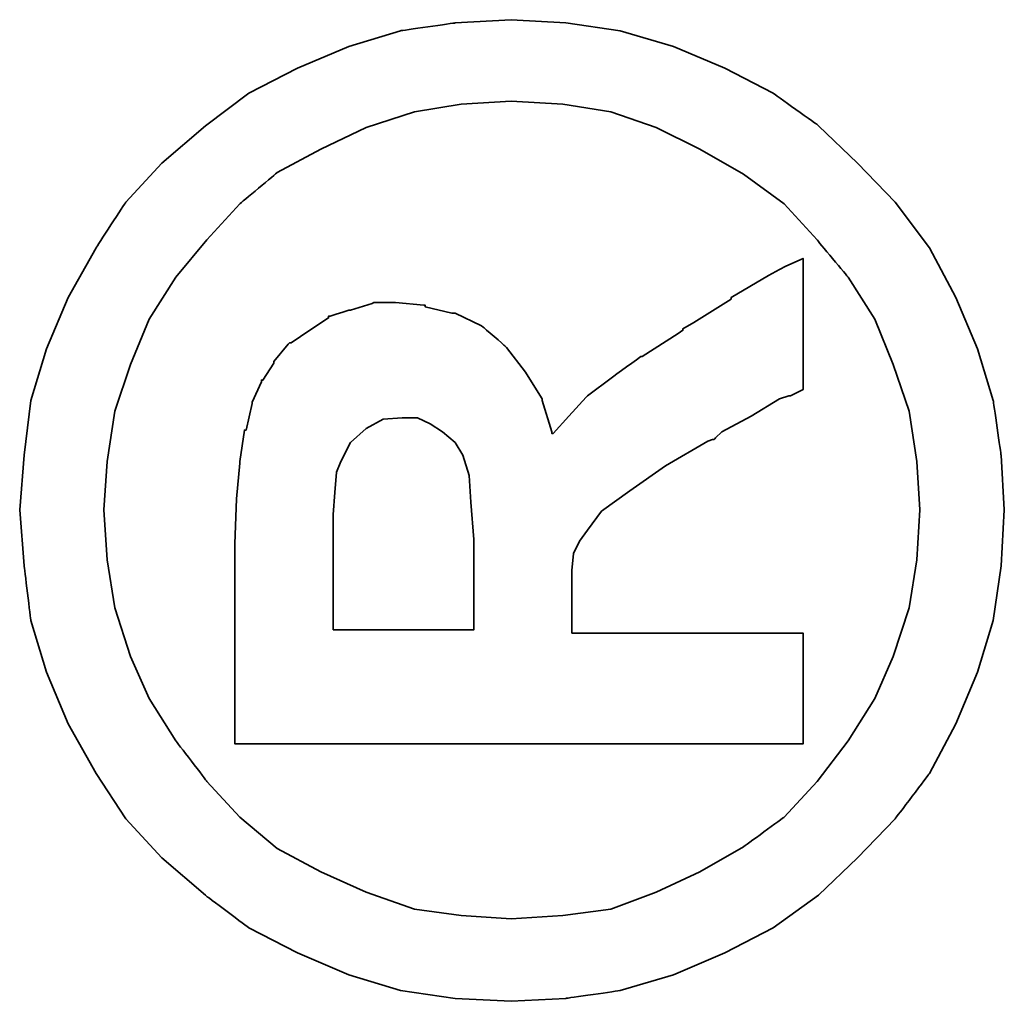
# Model space of a CAD drawing. Header units: millimetres. Extents: x 1479 to 1675, y -1655 to -1555.
# Tile 52 of 55: x 1617.211 to 1618.083, y -1589.097 to -1588.228. Entities that reach past the tile are written whole.
import ezdxf

# ---------------------------------------------------------------- set-up
doc = ezdxf.new("R2010")
doc.units = ezdxf.units.MM
doc.header["$LTSCALE"] = 0.15
doc.layers.add('DIM', color=4, linetype='Continuous')
doc.layers.add('layer 1', color=7, linetype='Continuous')

# ---------------------------------------------------------------- blocks, each defined once
blk = doc.blocks.new('TBI MOTION logo(完整正式版)')
at = {"layer": 'layer 1', "color": 22, "lineweight": 35}
for points, knots in [([(81.20634, 4.98624), (81.20634, 4.98624), (81.18649, 5.32862), (81.18649, 5.32862), (81.18649, 5.32862), (81.18649, 5.32862), (81.13886, 5.66206), (81.13886, 5.66206), (81.13886, 5.66206), (81.13886, 5.66206), (81.04359, 5.97764), (81.04359, 5.97764), (81.04359, 5.97764), (81.04359, 5.97764), (80.91061, 6.29124), (80.91061, 6.29124), (80.91061, 6.29124), (80.91061, 6.29124), (80.75778, 6.58697), (80.75778, 6.58697), (80.75778, 6.58697), (80.75778, 6.58697), (80.5593, 6.85294), (80.5593, 6.85294), (80.5593, 6.85294), (80.5593, 6.85294), (80.33105, 7.1189), (80.33105, 7.1189), (80.33105, 7.1189), (80.33105, 7.1189), (80.09287, 7.33921), (80.09287, 7.33921), (80.09287, 7.33921), (80.09287, 7.33921), (79.815, 7.51982), (79.815, 7.51982), (79.815, 7.51982), (79.815, 7.51982), (79.51133, 7.69051), (79.51133, 7.69051), (79.51133, 7.69051), (79.51133, 7.69051), (79.19773, 7.8235), (79.19773, 7.8235), (79.19773, 7.8235), (79.19773, 7.8235), (78.88215, 7.91877), (78.88215, 7.91877), (78.88215, 7.91877), (78.88215, 7.91877), (78.54871, 7.95846), (78.54871, 7.95846), (78.54871, 7.95846), (78.54871, 7.95846), (78.21526, 7.98625), (78.21526, 7.98625), (78.21526, 7.98625), (78.21526, 7.98625), (77.87388, 7.95846), (77.87388, 7.95846), (77.87388, 7.95846), (77.87388, 7.95846), (77.54044, 7.91877), (77.54044, 7.91877), (77.54044, 7.91877), (77.54044, 7.91877), (77.22485, 7.8235), (77.22485, 7.8235), (77.22485, 7.8235), (77.22485, 7.8235), (76.91027, 7.69051), (76.91027, 7.69051), (76.91027, 7.69051), (76.91027, 7.69051), (76.6056, 7.51982), (76.6056, 7.51982), (76.6056, 7.51982), (76.6056, 7.51982), (76.32972, 7.33921), (76.32972, 7.33921), (76.32972, 7.33921), (76.32972, 7.33921), (76.09154, 7.1189), (76.09154, 7.1189), (76.09154, 7.1189), (76.09154, 7.1189), (75.86329, 6.85294), (75.86329, 6.85294), (75.86329, 6.85294), (75.86329, 6.85294), (75.66382, 6.58697), (75.66382, 6.58697), (75.66382, 6.58697), (75.66382, 6.58697), (75.51099, 6.29124), (75.51099, 6.29124), (75.51099, 6.29124), (75.51099, 6.29124), (75.37702, 5.97764), (75.37702, 5.97764), (75.37702, 5.97764), (75.37702, 5.97764), (75.28175, 5.66206), (75.28175, 5.66206), (75.28175, 5.66206), (75.28175, 5.66206), (75.23411, 5.32862), (75.23411, 5.32862), (75.23411, 5.32862), (75.23411, 5.32862), (75.21625, 4.98624), (75.21625, 4.98624), (75.21625, 4.98624), (75.21625, 4.98624), (75.23411, 4.6528), (75.23411, 4.6528), (75.23411, 4.6528), (75.23411, 4.6528), (75.28175, 4.32035), (75.28175, 4.32035), (75.28175, 4.32035), (75.28175, 4.32035), (75.37702, 3.99583), (75.37702, 3.99583), (75.37702, 3.99583), (75.37702, 3.99583), (75.51099, 3.68224), (75.51099, 3.68224), (75.51099, 3.68224), (75.51099, 3.68224), (75.66382, 3.38749), (75.66382, 3.38749), (75.66382, 3.38749), (75.66382, 3.38749), (75.86329, 3.10963), (75.86329, 3.10963), (75.86329, 3.10963), (75.86329, 3.10963), (76.09154, 2.87145), (76.09154, 2.87145), (76.09154, 2.87145), (76.09154, 2.87145), (76.32972, 2.6432), (76.32972, 2.6432), (76.32972, 2.6432), (76.32972, 2.6432), (76.6056, 2.43381), (76.6056, 2.43381), (76.6056, 2.43381), (76.6056, 2.43381), (76.91027, 2.27205), (76.91027, 2.27205), (76.91027, 2.27205), (76.91027, 2.27205), (77.22485, 2.13906), (77.22485, 2.13906), (77.22485, 2.13906), (77.22485, 2.13906), (77.54044, 2.0438), (77.54044, 2.0438), (77.54044, 2.0438), (77.54044, 2.0438), (77.87388, 1.99616), (77.87388, 1.99616), (77.87388, 1.99616), (77.87388, 1.99616), (78.21526, 1.97631), (78.21526, 1.97631), (78.21526, 1.97631), (78.21526, 1.97631), (78.54871, 1.99616), (78.54871, 1.99616), (78.54871, 1.99616), (78.54871, 1.99616), (78.88215, 2.0438), (78.88215, 2.0438), (78.88215, 2.0438), (78.88215, 2.0438), (79.19773, 2.13906), (79.19773, 2.13906), (79.19773, 2.13906), (79.19773, 2.13906), (79.51133, 2.27205), (79.51133, 2.27205), (79.51133, 2.27205), (79.51133, 2.27205), (79.815, 2.43381), (79.815, 2.43381), (79.815, 2.43381), (79.815, 2.43381), (80.09287, 2.6432), (80.09287, 2.6432), (80.09287, 2.6432), (80.09287, 2.6432), (80.33105, 2.87145), (80.33105, 2.87145), (80.33105, 2.87145), (80.33105, 2.87145), (80.5593, 3.10963), (80.5593, 3.10963), (80.5593, 3.10963), (80.5593, 3.10963), (80.75778, 3.38749), (80.75778, 3.38749), (80.75778, 3.38749), (80.75778, 3.38749), (80.91061, 3.68224), (80.91061, 3.68224), (80.91061, 3.68224), (80.91061, 3.68224), (81.04359, 3.99583), (81.04359, 3.99583), (81.04359, 3.99583), (81.04359, 3.99583), (81.13886, 4.32035), (81.13886, 4.32035), (81.13886, 4.32035), (81.13886, 4.32035), (81.18649, 4.6528), (81.18649, 4.6528), (81.18649, 4.6528), (81.18649, 4.6528), (81.20634, 4.98624), (81.20634, 4.98624)], [0, 0, 0, 0, 0.0178571, 0.0178571, 0.0178571, 0.0178572, 0.0357143, 0.0357143, 0.0357143, 0.0357143, 0.0535714, 0.0535714, 0.0535714, 0.0535714, 0.0714286, 0.0714286, 0.0714286, 0.0714286, 0.0892857, 0.0892857, 0.0892857, 0.0892857, 0.1071429, 0.1071429, 0.1071429, 0.1071429, 0.125, 0.125, 0.125, 0.125, 0.1428571, 0.1428571, 0.1428571, 0.1428572, 0.1607143, 0.1607143, 0.1607143, 0.1607143, 0.1785714, 0.1785714, 0.1785714, 0.1785714, 0.1964286, 0.1964286, 0.1964286, 0.1964286, 0.2142857, 0.2142857, 0.2142857, 0.2142857, 0.2321429, 0.2321429, 0.2321429, 0.2321429, 0.25, 0.25, 0.25, 0.25, 0.2678571, 0.2678571, 0.2678571, 0.2678572, 0.2857143, 0.2857143, 0.2857143, 0.2857143, 0.3035714, 0.3035714, 0.3035714, 0.3035714, 0.3214286, 0.3214286, 0.3214286, 0.3214286, 0.3392857, 0.3392857, 0.3392857, 0.3392857, 0.3571429, 0.3571429, 0.3571429, 0.3571429, 0.375, 0.375, 0.375, 0.375, 0.3928571, 0.3928571, 0.3928571, 0.3928572, 0.4107143, 0.4107143, 0.4107143, 0.4107143, 0.4285714, 0.4285714, 0.4285714, 0.4285714, 0.4464286, 0.4464286, 0.4464286, 0.4464286, 0.4642857, 0.4642857, 0.4642857, 0.4642857, 0.4821429, 0.4821429, 0.4821429, 0.4821429, 0.5, 0.5, 0.5, 0.5, 0.5178571, 0.5178571, 0.5178571, 0.5178572, 0.5357143, 0.5357143, 0.5357143, 0.5357143, 0.5535714, 0.5535714, 0.5535714, 0.5535714, 0.5714286, 0.5714286, 0.5714286, 0.5714286, 0.5892857, 0.5892857, 0.5892857, 0.5892857, 0.6071429, 0.6071429, 0.6071429, 0.6071429, 0.625, 0.625, 0.625, 0.625, 0.6428571, 0.6428571, 0.6428571, 0.6428572, 0.6607143, 0.6607143, 0.6607143, 0.6607143, 0.6785714, 0.6785714, 0.6785714, 0.6785714, 0.6964286, 0.6964286, 0.6964286, 0.6964286, 0.7142857, 0.7142857, 0.7142857, 0.7142857, 0.7321429, 0.7321429, 0.7321429, 0.7321429, 0.75, 0.75, 0.75, 0.75, 0.7678571, 0.7678571, 0.7678571, 0.7678572, 0.7857143, 0.7857143, 0.7857143, 0.7857143, 0.8035714, 0.8035714, 0.8035714, 0.8035714, 0.8214286, 0.8214286, 0.8214286, 0.8214286, 0.8392857, 0.8392857, 0.8392857, 0.8392857, 0.8571429, 0.8571429, 0.8571429, 0.8571429, 0.875, 0.875, 0.875, 0.875, 0.8928571, 0.8928571, 0.8928571, 0.8928572, 0.9107143, 0.9107143, 0.9107143, 0.9107143, 0.9285714, 0.9285714, 0.9285714, 0.9285714, 0.9464286, 0.9464286, 0.9464286, 0.9464286, 0.9642857, 0.9642857, 0.9642857, 0.9642857, 0.9821429, 0.9821429, 0.9821429, 0.9821429, 1, 1, 1, 1]), ([(80.71014, 4.98624), (80.71014, 4.98624), (80.69129, 5.29091), (80.69129, 5.29091), (80.69129, 5.29091), (80.69129, 5.29091), (80.64464, 5.57672), (80.64464, 5.57672), (80.64464, 5.57672), (80.64464, 5.57672), (80.54937, 5.87245), (80.54937, 5.87245), (80.54937, 5.87245), (80.54937, 5.87245), (80.41639, 6.14833), (80.41639, 6.14833), (80.41639, 6.14833), (80.41639, 6.14833), (80.27349, 6.41429), (80.27349, 6.41429), (80.27349, 6.41429), (80.27349, 6.41429), (80.08295, 6.64255), (80.08295, 6.64255), (80.08295, 6.64255), (80.08295, 6.64255), (79.86264, 6.84301), (79.86264, 6.84301), (79.86264, 6.84301), (79.86264, 6.84301), (79.63439, 7.03355), (79.63439, 7.03355), (79.63439, 7.03355), (79.63439, 7.03355), (79.37835, 7.1963), (79.37835, 7.1963), (79.37835, 7.1963), (79.37835, 7.1963), (79.10246, 7.30944), (79.10246, 7.30944), (79.10246, 7.30944), (79.10246, 7.30944), (78.81665, 7.40471), (78.81665, 7.40471), (78.81665, 7.40471), (78.81665, 7.40471), (78.511, 7.45234), (78.511, 7.45234), (78.511, 7.45234), (78.511, 7.45234), (78.21526, 7.47219), (78.21526, 7.47219), (78.21526, 7.47219), (78.21526, 7.47219), (77.9106, 7.45234), (77.9106, 7.45234), (77.9106, 7.45234), (77.9106, 7.45234), (77.61685, 7.40471), (77.61685, 7.40471), (77.61685, 7.40471), (77.61685, 7.40471), (77.32012, 7.30944), (77.32012, 7.30944), (77.32012, 7.30944), (77.32012, 7.30944), (77.06309, 7.1963), (77.06309, 7.1963), (77.06309, 7.1963), (77.06309, 7.1963), (76.80606, 7.03355), (76.80606, 7.03355), (76.80606, 7.03355), (76.80606, 7.03355), (76.55797, 6.84301), (76.55797, 6.84301), (76.55797, 6.84301), (76.55797, 6.84301), (76.34063, 6.64255), (76.34063, 6.64255), (76.34063, 6.64255), (76.34063, 6.64255), (76.1491, 6.41429), (76.1491, 6.41429), (76.1491, 6.41429), (76.1491, 6.41429), (76.0062, 6.14833), (76.0062, 6.14833), (76.0062, 6.14833), (76.0062, 6.14833), (75.88314, 5.87245), (75.88314, 5.87245), (75.88314, 5.87245), (75.88314, 5.87245), (75.77794, 5.57672), (75.77794, 5.57672), (75.77794, 5.57672), (75.77794, 5.57672), (75.73924, 5.29091), (75.73924, 5.29091), (75.73924, 5.29091), (75.73924, 5.29091), (75.72039, 4.98624), (75.72039, 4.98624), (75.72039, 4.98624), (75.72039, 4.98624), (75.73924, 4.67165), (75.73924, 4.67165), (75.73924, 4.67165), (75.73924, 4.67165), (75.77794, 4.37791), (75.77794, 4.37791), (75.77794, 4.37791), (75.77794, 4.37791), (75.88314, 4.10102), (75.88314, 4.10102), (75.88314, 4.10102), (75.88314, 4.10102), (76.0062, 3.83407), (76.0062, 3.83407), (76.0062, 3.83407), (76.0062, 3.83407), (76.15902, 3.56811), (76.15902, 3.56811), (76.15902, 3.56811), (76.15902, 3.56811), (76.34063, 3.32001), (76.34063, 3.32001), (76.34063, 3.32001), (76.34063, 3.32001), (76.55797, 3.11955), (76.55797, 3.11955), (76.55797, 3.11955), (76.55797, 3.11955), (76.80606, 2.92901), (76.80606, 2.92901), (76.80606, 2.92901), (76.80606, 2.92901), (77.06309, 2.76725), (77.06309, 2.76725), (77.06309, 2.76725), (77.06309, 2.76725), (77.32012, 2.65412), (77.32012, 2.65412), (77.32012, 2.65412), (77.32012, 2.65412), (77.61685, 2.55786), (77.61685, 2.55786), (77.61685, 2.55786), (77.61685, 2.55786), (77.9106, 2.51022), (77.9106, 2.51022), (77.9106, 2.51022), (77.9106, 2.51022), (78.21526, 2.49137), (78.21526, 2.49137), (78.21526, 2.49137), (78.21526, 2.49137), (78.511, 2.51022), (78.511, 2.51022), (78.511, 2.51022), (78.511, 2.51022), (78.81665, 2.55786), (78.81665, 2.55786), (78.81665, 2.55786), (78.81665, 2.55786), (79.10246, 2.65412), (79.10246, 2.65412), (79.10246, 2.65412), (79.10246, 2.65412), (79.37835, 2.76725), (79.37835, 2.76725), (79.37835, 2.76725), (79.37835, 2.76725), (79.63439, 2.92901), (79.63439, 2.92901), (79.63439, 2.92901), (79.63439, 2.92901), (79.86264, 3.11955), (79.86264, 3.11955), (79.86264, 3.11955), (79.86264, 3.11955), (80.08295, 3.32001), (80.08295, 3.32001), (80.08295, 3.32001), (80.08295, 3.32001), (80.26356, 3.56811), (80.26356, 3.56811), (80.26356, 3.56811), (80.26356, 3.56811), (80.41639, 3.83407), (80.41639, 3.83407), (80.41639, 3.83407), (80.41639, 3.83407), (80.54937, 4.10102), (80.54937, 4.10102), (80.54937, 4.10102), (80.54937, 4.10102), (80.64464, 4.37791), (80.64464, 4.37791), (80.64464, 4.37791), (80.64464, 4.37791), (80.69129, 4.67165), (80.69129, 4.67165), (80.69129, 4.67165), (80.69129, 4.67165), (80.71014, 4.98624), (80.71014, 4.98624)], [0, 0, 0, 0, 0.0192308, 0.0192308, 0.0192308, 0.0192308, 0.0384615, 0.0384615, 0.0384615, 0.0384615, 0.0576923, 0.0576923, 0.0576923, 0.0576923, 0.0769231, 0.0769231, 0.0769231, 0.0769231, 0.0961538, 0.0961538, 0.0961538, 0.0961539, 0.1153846, 0.1153846, 0.1153846, 0.1153846, 0.1346154, 0.1346154, 0.1346154, 0.1346154, 0.1538462, 0.1538462, 0.1538462, 0.1538462, 0.1730769, 0.1730769, 0.1730769, 0.1730769, 0.1923077, 0.1923077, 0.1923077, 0.1923077, 0.2115385, 0.2115385, 0.2115385, 0.2115385, 0.2307692, 0.2307692, 0.2307692, 0.2307692, 0.25, 0.25, 0.25, 0.25, 0.2692308, 0.2692308, 0.2692308, 0.2692308, 0.2884615, 0.2884615, 0.2884615, 0.2884615, 0.3076923, 0.3076923, 0.3076923, 0.3076923, 0.3269231, 0.3269231, 0.3269231, 0.3269231, 0.3461538, 0.3461538, 0.3461538, 0.3461539, 0.3653846, 0.3653846, 0.3653846, 0.3653846, 0.3846154, 0.3846154, 0.3846154, 0.3846154, 0.4038462, 0.4038462, 0.4038462, 0.4038462, 0.4230769, 0.4230769, 0.4230769, 0.4230769, 0.4423077, 0.4423077, 0.4423077, 0.4423077, 0.4615385, 0.4615385, 0.4615385, 0.4615385, 0.4807692, 0.4807692, 0.4807692, 0.4807692, 0.5, 0.5, 0.5, 0.5, 0.5192308, 0.5192308, 0.5192308, 0.5192308, 0.5384615, 0.5384615, 0.5384615, 0.5384615, 0.5576923, 0.5576923, 0.5576923, 0.5576923, 0.5769231, 0.5769231, 0.5769231, 0.5769231, 0.5961538, 0.5961538, 0.5961538, 0.5961539, 0.6153846, 0.6153846, 0.6153846, 0.6153846, 0.6346154, 0.6346154, 0.6346154, 0.6346154, 0.6538462, 0.6538462, 0.6538462, 0.6538462, 0.6730769, 0.6730769, 0.6730769, 0.6730769, 0.6923077, 0.6923077, 0.6923077, 0.6923077, 0.7115385, 0.7115385, 0.7115385, 0.7115385, 0.7307692, 0.7307692, 0.7307692, 0.7307692, 0.75, 0.75, 0.75, 0.75, 0.7692308, 0.7692308, 0.7692308, 0.7692308, 0.7884615, 0.7884615, 0.7884615, 0.7884615, 0.8076923, 0.8076923, 0.8076923, 0.8076923, 0.8269231, 0.8269231, 0.8269231, 0.8269231, 0.8461538, 0.8461538, 0.8461538, 0.8461539, 0.8653846, 0.8653846, 0.8653846, 0.8653846, 0.8846154, 0.8846154, 0.8846154, 0.8846154, 0.9038462, 0.9038462, 0.9038462, 0.9038462, 0.9230769, 0.9230769, 0.9230769, 0.9230769, 0.9423077, 0.9423077, 0.9423077, 0.9423077, 0.9615385, 0.9615385, 0.9615385, 0.9615385, 0.9807692, 0.9807692, 0.9807692, 0.9807692, 1, 1, 1, 1]), ([(76.78721, 3.2823), (76.78721, 3.2823), (76.78721, 3.32001), (76.78721, 3.32001), (76.78721, 3.32001), (76.78721, 3.32001), (76.78721, 3.42422), (76.78721, 3.42422), (76.78721, 3.42422), (76.78721, 3.42422), (76.78721, 3.59689), (76.78721, 3.59689), (76.78721, 3.59689), (76.78721, 3.59689), (76.78721, 3.80529), (76.78721, 3.80529), (76.78721, 3.80529), (76.78721, 3.80529), (76.78721, 4.0524), (76.78721, 4.0524), (76.78721, 4.0524), (76.78721, 4.0524), (76.78721, 4.32035), (76.78721, 4.32035), (76.78721, 4.32035), (76.78721, 4.32035), (76.78721, 4.92868), (76.78721, 4.92868), (76.78721, 4.92868), (76.78721, 4.92868), (76.78721, 5.53801), (76.78721, 5.53801), (76.78721, 5.53801), (76.78721, 5.53801), (76.78721, 5.82482), (76.78721, 5.82482), (76.78721, 5.82482), (76.78721, 5.82482), (76.78721, 6.07291), (76.78721, 6.07291), (76.78721, 6.07291), (76.78721, 6.07291), (76.78721, 6.30017), (76.78721, 6.30017), (76.78721, 6.30017), (76.78721, 6.30017), (76.78721, 6.45399), (76.78721, 6.45399), (76.78721, 6.45399), (76.78721, 6.45399), (76.78721, 6.5572), (76.78721, 6.5572), (76.78721, 6.5572), (76.78721, 6.5572), (76.78721, 6.59689), (76.78721, 6.59689), (76.78721, 6.59689), (76.78721, 6.59689), (76.78721, 6.67232), (76.78721, 6.67232), (76.78721, 6.67232), (76.78721, 6.67232), (76.8537, 6.67232), (76.8537, 6.67232), (76.8537, 6.67232), (76.8537, 6.67232), (76.87355, 6.67232), (76.87355, 6.67232), (76.87355, 6.67232), (76.87355, 6.67232), (76.91027, 6.67232), (76.91027, 6.67232), (76.91027, 6.67232), (76.91027, 6.67232), (77.04424, 6.67232), (77.04424, 6.67232), (77.04424, 6.67232), (77.04424, 6.67232), (77.22485, 6.67232), (77.22485, 6.67232), (77.22485, 6.67232), (77.22485, 6.67232), (77.43524, 6.67232), (77.43524, 6.67232), (77.43524, 6.67232), (77.43524, 6.67232), (77.65357, 6.67232), (77.65357, 6.67232), (77.65357, 6.67232), (77.65357, 6.67232), (77.82625, 6.67232), (77.82625, 6.67232), (77.82625, 6.67232), (77.82625, 6.67232), (77.94037, 6.67232), (77.94037, 6.67232), (77.94037, 6.67232), (77.94037, 6.67232), (77.97709, 6.67232), (77.97709, 6.67232), (77.97709, 6.67232), (77.97709, 6.67232), (77.99694, 6.67232), (77.99694, 6.67232), (77.99694, 6.67232), (77.99694, 6.67232), (78.00686, 6.67232), (78.00686, 6.67232), (78.00686, 6.67232), (78.00686, 6.67232), (78.28275, 6.6624), (78.28275, 6.6624), (78.28275, 6.6624), (78.28275, 6.6624), (78.50107, 6.64255), (78.50107, 6.64255), (78.50107, 6.64255), (78.50107, 6.64255), (78.511, 6.64255), (78.511, 6.64255), (78.511, 6.64255), (78.511, 6.64255), (78.70154, 6.61476), (78.70154, 6.61476), (78.70154, 6.61476), (78.70154, 6.61476), (78.70154, 6.60483), (78.70154, 6.60483), (78.70154, 6.60483), (78.70154, 6.60483), (78.86429, 6.56713), (78.86429, 6.56713), (78.86429, 6.56713), (78.86429, 6.56713), (78.87223, 6.56713), (78.87223, 6.56713), (78.87223, 6.56713), (78.87223, 6.56713), (78.99727, 6.51056), (78.99727, 6.51056), (78.99727, 6.51056), (78.99727, 6.51056), (79.00719, 6.51056), (79.00719, 6.51056), (79.00719, 6.51056), (79.00719, 6.51056), (79.00719, 6.50162), (79.00719, 6.50162), (79.00719, 6.50162), (79.00719, 6.50162), (79.1104, 6.43415), (79.1104, 6.43415), (79.1104, 6.43415), (79.1104, 6.43415), (79.12132, 6.43415), (79.12132, 6.43415), (79.12132, 6.43415), (79.12132, 6.43415), (79.22552, 6.34781), (79.22552, 6.34781), (79.22552, 6.34781), (79.22552, 6.34781), (79.23544, 6.33888), (79.23544, 6.33888), (79.23544, 6.33888), (79.23544, 6.33888), (79.23544, 6.32895), (79.23544, 6.32895), (79.23544, 6.32895), (79.23544, 6.32895), (79.31087, 6.21483), (79.31087, 6.21483), (79.31087, 6.21483), (79.31087, 6.21483), (79.38629, 6.1007), (79.38629, 6.1007), (79.38629, 6.1007), (79.38629, 6.1007), (79.3972, 6.1007), (79.3972, 6.1007), (79.3972, 6.1007), (79.3972, 6.1007), (79.3972, 6.09078), (79.3972, 6.09078), (79.3972, 6.09078), (79.3972, 6.09078), (79.43392, 5.97764), (79.43392, 5.97764), (79.43392, 5.97764), (79.43392, 5.97764), (79.43392, 5.96772), (79.43392, 5.96772), (79.43392, 5.96772), (79.43392, 5.96772), (79.47362, 5.83474), (79.47362, 5.83474), (79.47362, 5.83474), (79.47362, 5.83474), (79.48156, 5.82482), (79.48156, 5.82482), (79.48156, 5.82482), (79.48156, 5.82482), (79.48156, 5.69977), (79.48156, 5.69977), (79.48156, 5.69977), (79.48156, 5.69977), (79.48156, 5.69183), (79.48156, 5.69183), (79.48156, 5.69183), (79.48156, 5.69183), (79.4637, 5.51915), (79.4637, 5.51915), (79.4637, 5.51915), (79.4637, 5.51915), (79.4637, 5.51122), (79.4637, 5.51122), (79.4637, 5.51122), (79.4637, 5.51122), (79.45377, 5.51122), (79.45377, 5.51122), (79.45377, 5.51122), (79.45377, 5.51122), (79.41507, 5.34847), (79.41507, 5.34847), (79.41507, 5.34847), (79.41507, 5.34847), (79.41507, 5.33854), (79.41507, 5.33854), (79.41507, 5.33854), (79.41507, 5.33854), (79.41507, 5.32862), (79.41507, 5.32862), (79.41507, 5.32862), (79.41507, 5.32862), (79.33865, 5.16785), (79.33865, 5.16785), (79.33865, 5.16785), (79.33865, 5.16785), (79.33071, 5.15693), (79.33071, 5.15693), (79.33071, 5.15693), (79.33071, 5.15693), (79.2156, 5.02495), (79.2156, 5.02495), (79.2156, 5.02495), (79.2156, 5.02495), (79.20567, 5.01502), (79.20567, 5.01502), (79.20567, 5.01502), (79.20567, 5.01502), (79.05483, 4.89991), (79.05483, 4.89991), (79.05483, 4.89991), (79.05483, 4.89991), (79.04491, 4.89197), (79.04491, 4.89197), (79.04491, 4.89197), (79.04491, 4.89197), (78.89208, 4.7967), (78.89208, 4.7967), (78.89208, 4.7967), (78.89208, 4.7967), (78.88215, 4.7967), (78.88215, 4.7967), (78.88215, 4.7967), (78.88215, 4.7967), (78.69161, 4.73913), (78.69161, 4.73913), (78.69161, 4.73913), (78.69161, 4.73913), (78.68169, 4.73913), (78.68169, 4.73913), (78.68169, 4.73913), (78.68169, 4.73913), (78.68169, 4.72921), (78.68169, 4.72921), (78.68169, 4.72921), (78.68169, 4.72921), (78.78688, 4.63394), (78.78688, 4.63394), (78.78688, 4.63394), (78.78688, 4.63394), (78.902, 4.52875), (78.902, 4.52875), (78.902, 4.52875), (78.902, 4.52875), (78.91093, 4.52081), (78.91093, 4.52081), (78.91093, 4.52081), (78.91093, 4.52081), (79.02506, 4.36798), (79.02506, 4.36798), (79.02506, 4.36798), (79.02506, 4.36798), (79.1501, 4.1953), (79.1501, 4.1953), (79.1501, 4.1953), (79.1501, 4.1953), (79.1501, 4.18736), (79.1501, 4.18736), (79.1501, 4.18736), (79.1501, 4.18736), (79.29201, 3.96705), (79.29201, 3.96705), (79.29201, 3.96705), (79.29201, 3.96705), (79.31087, 3.93828), (79.31087, 3.93828), (79.31087, 3.93828), (79.31087, 3.93828), (79.32079, 3.93828), (79.32079, 3.93828), (79.32079, 3.93828), (79.32079, 3.93828), (79.3585, 3.87178), (79.3585, 3.87178), (79.3585, 3.87178), (79.3585, 3.87178), (79.50141, 3.64353), (79.50141, 3.64353), (79.50141, 3.64353), (79.50141, 3.64353), (79.51133, 3.64353), (79.51133, 3.64353), (79.51133, 3.64353), (79.51133, 3.64353), (79.64431, 3.41528), (79.64431, 3.41528), (79.64431, 3.41528), (79.64431, 3.41528), (79.68202, 3.3478), (79.68202, 3.3478), (79.68202, 3.3478), (79.68202, 3.3478), (79.70187, 3.31009), (79.70187, 3.31009), (79.70187, 3.31009), (79.70187, 3.31009), (79.7495, 3.2049), (79.7495, 3.2049), (79.7495, 3.2049), (79.7495, 3.2049), (79.64431, 3.2049), (79.64431, 3.2049), (79.64431, 3.2049), (79.64431, 3.2049), (79.62546, 3.2049), (79.62546, 3.2049), (79.62546, 3.2049), (79.62546, 3.2049), (79.53912, 3.2049), (79.53912, 3.2049), (79.53912, 3.2049), (79.53912, 3.2049), (79.31087, 3.2049), (79.31087, 3.2049), (79.31087, 3.2049), (79.31087, 3.2049), (79.08262, 3.2049), (79.08262, 3.2049), (79.08262, 3.2049), (79.08262, 3.2049), (79.00719, 3.2049), (79.00719, 3.2049), (79.00719, 3.2049), (79.00719, 3.2049), (78.98735, 3.2049), (78.98735, 3.2049), (78.98735, 3.2049), (78.98735, 3.2049), (78.94964, 3.2049), (78.94964, 3.2049), (78.94964, 3.2049), (78.94964, 3.2049), (78.92979, 3.24459), (78.92979, 3.24459), (78.92979, 3.24459), (78.92979, 3.24459), (78.91093, 3.2823), (78.91093, 3.2823), (78.91093, 3.2823), (78.91093, 3.2823), (78.91093, 3.29223), (78.91093, 3.29223), (78.91093, 3.29223), (78.91093, 3.29223), (78.89208, 3.3478), (78.89208, 3.3478), (78.89208, 3.3478), (78.89208, 3.3478), (78.78688, 3.52048), (78.78688, 3.52048), (78.78688, 3.52048), (78.78688, 3.52048), (78.69161, 3.7001), (78.69161, 3.7001), (78.69161, 3.7001), (78.69161, 3.7001), (78.6539, 3.7388), (78.6539, 3.7388), (78.6539, 3.7388), (78.6539, 3.7388), (78.64398, 3.74873), (78.64398, 3.74873), (78.64398, 3.74873), (78.64398, 3.74873), (78.64398, 3.75766), (78.64398, 3.75766), (78.64398, 3.75766), (78.64398, 3.75766), (78.63405, 3.78644), (78.63405, 3.78644), (78.63405, 3.78644), (78.63405, 3.78644), (78.48321, 4.04347), (78.48321, 4.04347), (78.48321, 4.04347), (78.48321, 4.04347), (78.33038, 4.2618), (78.33038, 4.2618), (78.33038, 4.2618), (78.33038, 4.2618), (78.20732, 4.43447), (78.20732, 4.43447), (78.20732, 4.43447), (78.20732, 4.43447), (78.09221, 4.52081), (78.09221, 4.52081), (78.09221, 4.52081), (78.09221, 4.52081), (78.02472, 4.56845), (78.02472, 4.56845), (78.02472, 4.56845), (78.02472, 4.56845), (77.9493, 4.60616), (77.9493, 4.60616), (77.9493, 4.60616), (77.9493, 4.60616), (77.8451, 4.61608), (77.8451, 4.61608), (77.8451, 4.61608), (77.8451, 4.61608), (77.71113, 4.61608), (77.71113, 4.61608), (77.71113, 4.61608), (77.71113, 4.61608), (77.69128, 4.61608), (77.69128, 4.61608), (77.69128, 4.61608), (77.69128, 4.61608), (77.67342, 4.61608), (77.67342, 4.61608), (77.67342, 4.61608), (77.67342, 4.61608), (77.5583, 4.61608), (77.5583, 4.61608), (77.5583, 4.61608), (77.5583, 4.61608), (77.46303, 4.61608), (77.46303, 4.61608), (77.46303, 4.61608), (77.46303, 4.61608), (77.46303, 4.54761), (77.46303, 4.54761), (77.46303, 4.54761), (77.46303, 4.54761), (77.46303, 4.47318), (77.46303, 4.47318), (77.46303, 4.47318), (77.46303, 4.47318), (77.46303, 4.24294), (77.46303, 4.24294), (77.46303, 4.24294), (77.46303, 4.24294), (77.46303, 3.99583), (77.46303, 3.99583), (77.46303, 3.99583), (77.46303, 3.99583), (77.46303, 3.72888), (77.46303, 3.72888), (77.46303, 3.72888), (77.46303, 3.72888), (77.46303, 3.51055), (77.46303, 3.51055), (77.46303, 3.51055), (77.46303, 3.51055), (77.46303, 3.42422), (77.46303, 3.42422), (77.46303, 3.42422), (77.46303, 3.42422), (77.46303, 3.35773), (77.46303, 3.35773), (77.46303, 3.35773), (77.46303, 3.35773), (77.46303, 3.30017), (77.46303, 3.30017), (77.46303, 3.30017), (77.46303, 3.30017), (77.46303, 3.2823), (77.46303, 3.2823), (77.46303, 3.2823), (77.46303, 3.2823), (77.46303, 3.2049), (77.46303, 3.2049), (77.46303, 3.2049), (77.46303, 3.2049), (77.39753, 3.2049), (77.39753, 3.2049), (77.39753, 3.2049), (77.39753, 3.2049), (77.37768, 3.2049), (77.37768, 3.2049), (77.37768, 3.2049), (77.37768, 3.2049), (77.32012, 3.2049), (77.32012, 3.2049), (77.32012, 3.2049), (77.32012, 3.2049), (77.12165, 3.2049), (77.12165, 3.2049), (77.12165, 3.2049), (77.12165, 3.2049), (76.94897, 3.2049), (76.94897, 3.2049), (76.94897, 3.2049), (76.94897, 3.2049), (76.8924, 3.2049), (76.8924, 3.2049), (76.8924, 3.2049), (76.8924, 3.2049), (76.8537, 3.2049), (76.8537, 3.2049), (76.8537, 3.2049), (76.8537, 3.2049), (76.78721, 3.2049), (76.78721, 3.2049), (76.78721, 3.2049), (76.78721, 3.2049), (76.78721, 3.2823), (76.78721, 3.2823)], [0, 0, 0, 0, 0.0074074, 0.0074074, 0.0074074, 0.0074074, 0.0148148, 0.0148148, 0.0148148, 0.0148148, 0.0222222, 0.0222222, 0.0222222, 0.0222222, 0.0296296, 0.0296296, 0.0296296, 0.0296296, 0.037037, 0.037037, 0.037037, 0.037037, 0.0444444, 0.0444444, 0.0444444, 0.0444445, 0.0518519, 0.0518519, 0.0518519, 0.0518519, 0.0592593, 0.0592593, 0.0592593, 0.0592593, 0.0666667, 0.0666667, 0.0666667, 0.0666667, 0.0740741, 0.0740741, 0.0740741, 0.0740741, 0.0814815, 0.0814815, 0.0814815, 0.0814815, 0.0888889, 0.0888889, 0.0888889, 0.0888889, 0.0962963, 0.0962963, 0.0962963, 0.0962963, 0.1037037, 0.1037037, 0.1037037, 0.1037037, 0.1111111, 0.1111111, 0.1111111, 0.1111111, 0.1185185, 0.1185185, 0.1185185, 0.1185185, 0.1259259, 0.1259259, 0.1259259, 0.1259259, 0.1333333, 0.1333333, 0.1333333, 0.1333333, 0.1407407, 0.1407407, 0.1407407, 0.1407408, 0.1481481, 0.1481481, 0.1481481, 0.1481482, 0.1555556, 0.1555556, 0.1555556, 0.1555556, 0.162963, 0.162963, 0.162963, 0.162963, 0.1703704, 0.1703704, 0.1703704, 0.1703704, 0.1777778, 0.1777778, 0.1777778, 0.1777778, 0.1851852, 0.1851852, 0.1851852, 0.1851852, 0.1925926, 0.1925926, 0.1925926, 0.1925926, 0.2, 0.2, 0.2, 0.2, 0.2074074, 0.2074074, 0.2074074, 0.2074074, 0.2148148, 0.2148148, 0.2148148, 0.2148148, 0.2222222, 0.2222222, 0.2222222, 0.2222222, 0.2296296, 0.2296296, 0.2296296, 0.2296296, 0.237037, 0.237037, 0.237037, 0.237037, 0.2444444, 0.2444444, 0.2444444, 0.2444445, 0.2518519, 0.2518519, 0.2518519, 0.2518519, 0.2592593, 0.2592593, 0.2592593, 0.2592593, 0.2666667, 0.2666667, 0.2666667, 0.2666667, 0.2740741, 0.2740741, 0.2740741, 0.2740741, 0.2814815, 0.2814815, 0.2814815, 0.2814815, 0.2888889, 0.2888889, 0.2888889, 0.2888889, 0.2962963, 0.2962963, 0.2962963, 0.2962963, 0.3037037, 0.3037037, 0.3037037, 0.3037037, 0.3111111, 0.3111111, 0.3111111, 0.3111111, 0.3185185, 0.3185185, 0.3185185, 0.3185185, 0.3259259, 0.3259259, 0.3259259, 0.3259259, 0.3333333, 0.3333333, 0.3333333, 0.3333333, 0.3407407, 0.3407407, 0.3407407, 0.3407408, 0.3481481, 0.3481481, 0.3481481, 0.3481482, 0.3555556, 0.3555556, 0.3555556, 0.3555556, 0.362963, 0.362963, 0.362963, 0.362963, 0.3703704, 0.3703704, 0.3703704, 0.3703704, 0.3777778, 0.3777778, 0.3777778, 0.3777778, 0.3851852, 0.3851852, 0.3851852, 0.3851852, 0.3925926, 0.3925926, 0.3925926, 0.3925926, 0.4, 0.4, 0.4, 0.4, 0.4074074, 0.4074074, 0.4074074, 0.4074074, 0.4148148, 0.4148148, 0.4148148, 0.4148148, 0.4222222, 0.4222222, 0.4222222, 0.4222222, 0.4296296, 0.4296296, 0.4296296, 0.4296296, 0.437037, 0.437037, 0.437037, 0.437037, 0.4444444, 0.4444444, 0.4444444, 0.4444445, 0.4518519, 0.4518519, 0.4518519, 0.4518519, 0.4592593, 0.4592593, 0.4592593, 0.4592593, 0.4666667, 0.4666667, 0.4666667, 0.4666667, 0.4740741, 0.4740741, 0.4740741, 0.4740741, 0.4814815, 0.4814815, 0.4814815, 0.4814815, 0.4888889, 0.4888889, 0.4888889, 0.4888889, 0.4962963, 0.4962963, 0.4962963, 0.4962963, 0.5037037, 0.5037037, 0.5037037, 0.5037037, 0.5111111, 0.5111111, 0.5111111, 0.5111111, 0.5185185, 0.5185185, 0.5185185, 0.5185185, 0.5259259, 0.5259259, 0.5259259, 0.5259259, 0.5333333, 0.5333333, 0.5333333, 0.5333333, 0.5407407, 0.5407407, 0.5407407, 0.5407408, 0.5481481, 0.5481481, 0.5481481, 0.5481482, 0.5555556, 0.5555556, 0.5555556, 0.5555556, 0.562963, 0.562963, 0.562963, 0.562963, 0.5703704, 0.5703704, 0.5703704, 0.5703704, 0.5777778, 0.5777778, 0.5777778, 0.5777778, 0.5851852, 0.5851852, 0.5851852, 0.5851852, 0.5925926, 0.5925926, 0.5925926, 0.5925926, 0.6, 0.6, 0.6, 0.6, 0.6074074, 0.6074074, 0.6074074, 0.6074074, 0.6148148, 0.6148148, 0.6148148, 0.6148148, 0.6222222, 0.6222222, 0.6222222, 0.6222222, 0.6296296, 0.6296296, 0.6296296, 0.6296296, 0.637037, 0.637037, 0.637037, 0.637037, 0.6444444, 0.6444444, 0.6444444, 0.6444445, 0.6518519, 0.6518519, 0.6518519, 0.6518519, 0.6592593, 0.6592593, 0.6592593, 0.6592593, 0.6666667, 0.6666667, 0.6666667, 0.6666667, 0.6740741, 0.6740741, 0.6740741, 0.6740741, 0.6814815, 0.6814815, 0.6814815, 0.6814815, 0.6888889, 0.6888889, 0.6888889, 0.6888889, 0.6962963, 0.6962963, 0.6962963, 0.6962963, 0.7037037, 0.7037037, 0.7037037, 0.7037037, 0.7111111, 0.7111111, 0.7111111, 0.7111111, 0.7185185, 0.7185185, 0.7185185, 0.7185185, 0.7259259, 0.7259259, 0.7259259, 0.7259259, 0.7333333, 0.7333333, 0.7333333, 0.7333333, 0.7407407, 0.7407407, 0.7407407, 0.7407408, 0.7481481, 0.7481481, 0.7481481, 0.7481482, 0.7555556, 0.7555556, 0.7555556, 0.7555556, 0.762963, 0.762963, 0.762963, 0.762963, 0.7703704, 0.7703704, 0.7703704, 0.7703704, 0.7777778, 0.7777778, 0.7777778, 0.7777778, 0.7851852, 0.7851852, 0.7851852, 0.7851852, 0.7925926, 0.7925926, 0.7925926, 0.7925926, 0.8, 0.8, 0.8, 0.8, 0.8074074, 0.8074074, 0.8074074, 0.8074074, 0.8148148, 0.8148148, 0.8148148, 0.8148148, 0.8222222, 0.8222222, 0.8222222, 0.8222222, 0.8296296, 0.8296296, 0.8296296, 0.8296296, 0.837037, 0.837037, 0.837037, 0.837037, 0.8444444, 0.8444444, 0.8444444, 0.8444445, 0.8518519, 0.8518519, 0.8518519, 0.8518519, 0.8592593, 0.8592593, 0.8592593, 0.8592593, 0.8666667, 0.8666667, 0.8666667, 0.8666667, 0.8740741, 0.8740741, 0.8740741, 0.8740741, 0.8814815, 0.8814815, 0.8814815, 0.8814815, 0.8888889, 0.8888889, 0.8888889, 0.8888889, 0.8962963, 0.8962963, 0.8962963, 0.8962963, 0.9037037, 0.9037037, 0.9037037, 0.9037037, 0.9111111, 0.9111111, 0.9111111, 0.9111111, 0.9185185, 0.9185185, 0.9185185, 0.9185185, 0.9259259, 0.9259259, 0.9259259, 0.9259259, 0.9333333, 0.9333333, 0.9333333, 0.9333333, 0.9407407, 0.9407407, 0.9407407, 0.9407408, 0.9481481, 0.9481481, 0.9481481, 0.9481482, 0.9555556, 0.9555556, 0.9555556, 0.9555556, 0.962963, 0.962963, 0.962963, 0.962963, 0.9703704, 0.9703704, 0.9703704, 0.9703704, 0.9777778, 0.9777778, 0.9777778, 0.9777778, 0.9851852, 0.9851852, 0.9851852, 0.9851852, 0.9925926, 0.9925926, 0.9925926, 0.9925926, 1, 1, 1, 1]), ([(77.48288, 6.07291), (77.48288, 6.07291), (77.48288, 5.99551), (77.48288, 5.99551), (77.48288, 5.99551), (77.48288, 5.99551), (77.48288, 5.82482), (77.48288, 5.82482), (77.48288, 5.82482), (77.48288, 5.82482), (77.48288, 5.63328), (77.48288, 5.63328), (77.48288, 5.63328), (77.48288, 5.63328), (77.48288, 5.46358), (77.48288, 5.46358), (77.48288, 5.46358), (77.48288, 5.46358), (77.48288, 5.29091), (77.48288, 5.29091), (77.48288, 5.29091), (77.48288, 5.29091), (77.48288, 5.21449), (77.48288, 5.21449), (77.48288, 5.21449), (77.48288, 5.21449), (77.50074, 5.21449), (77.50074, 5.21449), (77.50074, 5.21449), (77.50074, 5.21449), (77.71113, 5.21449), (77.71113, 5.21449), (77.71113, 5.21449), (77.71113, 5.21449), (77.94037, 5.21449), (77.94037, 5.21449), (77.94037, 5.21449), (77.94037, 5.21449), (78.01579, 5.21449), (78.01579, 5.21449), (78.01579, 5.21449), (78.01579, 5.21449), (78.03465, 5.21449), (78.03465, 5.21449), (78.03465, 5.21449), (78.03465, 5.21449), (78.2629, 5.23335), (78.2629, 5.23335), (78.2629, 5.23335), (78.2629, 5.23335), (78.42565, 5.24327), (78.42565, 5.24327), (78.42565, 5.24327), (78.42565, 5.24327), (78.54871, 5.28098), (78.54871, 5.28098), (78.54871, 5.28098), (78.54871, 5.28098), (78.62611, 5.32862), (78.62611, 5.32862), (78.62611, 5.32862), (78.62611, 5.32862), (78.69161, 5.40503), (78.69161, 5.40503), (78.69161, 5.40503), (78.69161, 5.40503), (78.73925, 5.48145), (78.73925, 5.48145), (78.73925, 5.48145), (78.73925, 5.48145), (78.77696, 5.55885), (78.77696, 5.55885), (78.77696, 5.55885), (78.77696, 5.55885), (78.77696, 5.65214), (78.77696, 5.65214), (78.77696, 5.65214), (78.77696, 5.65214), (78.76902, 5.76726), (78.76902, 5.76726), (78.76902, 5.76726), (78.76902, 5.76726), (78.71146, 5.87245), (78.71146, 5.87245), (78.71146, 5.87245), (78.71146, 5.87245), (78.62611, 5.96772), (78.62611, 5.96772), (78.62611, 5.96772), (78.62611, 5.96772), (78.511, 6.02528), (78.511, 6.02528), (78.511, 6.02528), (78.511, 6.02528), (78.44451, 6.05306), (78.44451, 6.05306), (78.44451, 6.05306), (78.44451, 6.05306), (78.32046, 6.06299), (78.32046, 6.06299), (78.32046, 6.06299), (78.32046, 6.06299), (78.18748, 6.07291), (78.18748, 6.07291), (78.18748, 6.07291), (78.18748, 6.07291), (77.99694, 6.07291), (77.99694, 6.07291), (77.99694, 6.07291), (77.99694, 6.07291), (77.97709, 6.07291), (77.97709, 6.07291), (77.97709, 6.07291), (77.97709, 6.07291), (77.90167, 6.07291), (77.90167, 6.07291), (77.90167, 6.07291), (77.90167, 6.07291), (77.69128, 6.07291), (77.69128, 6.07291), (77.69128, 6.07291), (77.69128, 6.07291), (77.50074, 6.07291), (77.50074, 6.07291), (77.50074, 6.07291), (77.50074, 6.07291), (77.48288, 6.07291), (77.48288, 6.07291)], [0, 0, 0, 0, 0.03125, 0.03125, 0.03125, 0.03125, 0.0625, 0.0625, 0.0625, 0.0625, 0.09375, 0.09375, 0.09375, 0.09375, 0.125, 0.125, 0.125, 0.125, 0.15625, 0.15625, 0.15625, 0.15625, 0.1875, 0.1875, 0.1875, 0.1875, 0.21875, 0.21875, 0.21875, 0.21875, 0.25, 0.25, 0.25, 0.25, 0.28125, 0.28125, 0.28125, 0.28125, 0.3125, 0.3125, 0.3125, 0.3125, 0.34375, 0.34375, 0.34375, 0.34375, 0.375, 0.375, 0.375, 0.375, 0.40625, 0.40625, 0.40625, 0.40625, 0.4375, 0.4375, 0.4375, 0.4375, 0.46875, 0.46875, 0.46875, 0.46875, 0.5, 0.5, 0.5, 0.5, 0.53125, 0.53125, 0.53125, 0.53125, 0.5625, 0.5625, 0.5625, 0.5625, 0.59375, 0.59375, 0.59375, 0.59375, 0.625, 0.625, 0.625, 0.625, 0.65625, 0.65625, 0.65625, 0.65625, 0.6875, 0.6875, 0.6875, 0.6875, 0.71875, 0.71875, 0.71875, 0.71875, 0.75, 0.75, 0.75, 0.75, 0.78125, 0.78125, 0.78125, 0.78125, 0.8125, 0.8125, 0.8125, 0.8125, 0.84375, 0.84375, 0.84375, 0.84375, 0.875, 0.875, 0.875, 0.875, 0.90625, 0.90625, 0.90625, 0.90625, 0.9375, 0.9375, 0.9375, 0.9375, 0.96875, 0.96875, 0.96875, 0.96875, 1, 1, 1, 1])]:
    blk.add_open_spline(points, degree=3, knots=knots, dxfattribs=at)

msp = doc.modelspace()

# ---------------------------------------------------------------- block references
at = {"layer": 'DIM', "color": 7, "xscale": 0.1450794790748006, "yscale": 0.1450794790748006, "zscale": 0.1450794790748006, "rotation": 90}
msp.add_blockref('TBI MOTION logo(完整正式版)', (1618.36981, -1600.00897), dxfattribs=at)

doc.saveas('drawing.dxf')
